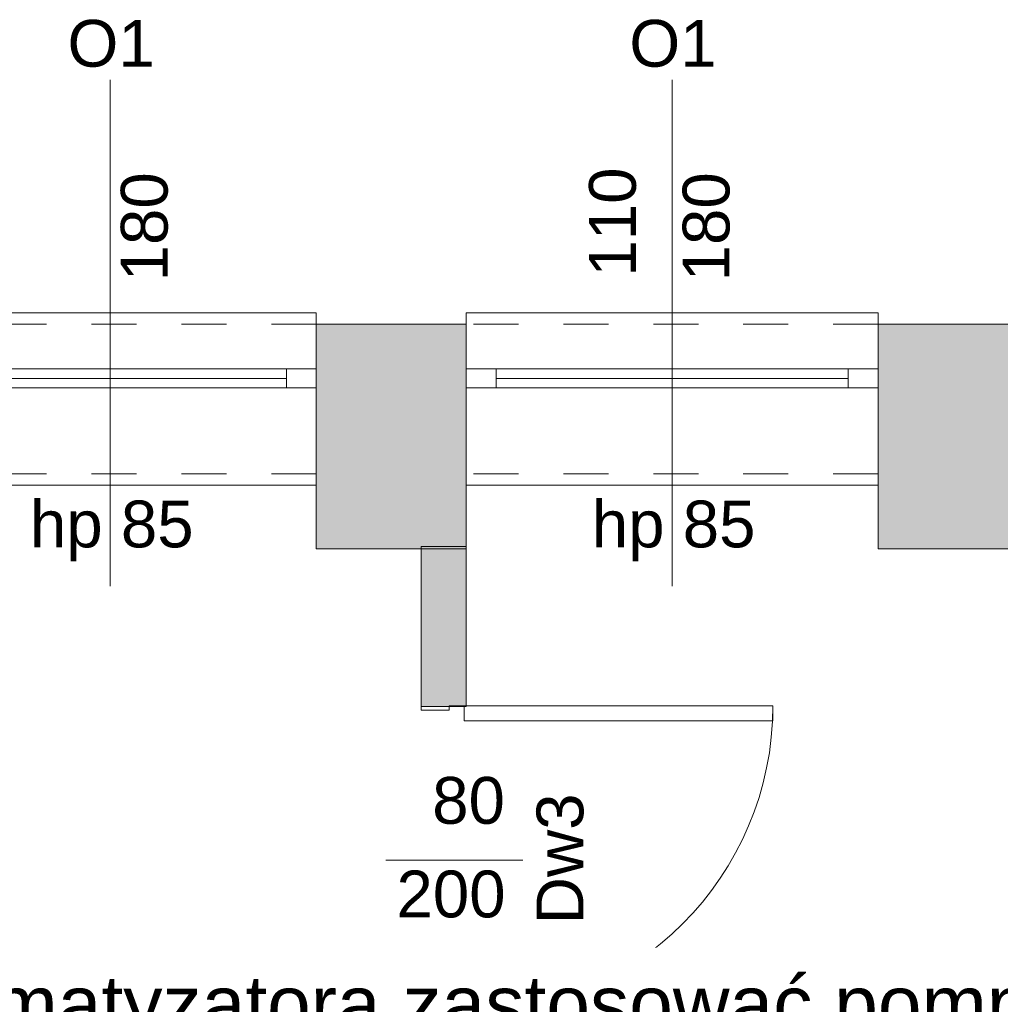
# Model space of a CAD drawing. Header units: millimetres. Extents: x 922208 to 1069538, y -182208 to -99877.
# Tile 99 of 256: x 978895 to 981513, y -162192 to -159563. Entities that reach past the tile are written whole.
import ezdxf
from ezdxf import colors
from ezdxf.entities.mleader import LeaderData, LeaderLine
from ezdxf.math import Vec2, Vec3

# ---------------------------------------------------------------- set-up
doc = ezdxf.new("R2010")
doc.units = ezdxf.units.MM
doc.header["$MEASUREMENT"] = 0
doc.linetypes.add('HIDDEN', pattern=[20, 10, -10])
doc.linetypes.add('Przerywana', pattern=[240, 120, -120])
for name, color, linetype, lineweight in [('IS_KLIM Opis_Średnice', 7, 'Continuous', 9), ('IS_POWRÓT', 5, 'HIDDEN', 30), ('Nowe_220-A Ściany_Nr_pióra__19', 255, 'Continuous', 0), ('Nowe_220-A Ściany_Nr_pióra__23', 7, 'Continuous', 15), ('Nowe_220-A Ściany_Nr_pióra__27', 7, 'Continuous', 25), ('Nowe_220-A Ściany_Nr_pióra__3', 7, 'Continuous', 13), ('Nowe_220-A Ściany_Nr_pióra__7', 7, 'Continuous', 13)]:
    doc.layers.add(name, color=color, linetype=linetype, lineweight=lineweight)
doc.layers.add('Nowe_220-A Ściany_Nr_pióra__45', color=7, linetype='Continuous', lineweight=15, true_color=0x40a5ff)
doc.styles.add('STYL_AUTOMATYCZNY_1', font='arial.ttf')

# ---------------------------------------------------------------- blocks, each defined once
blk = doc.blocks.new('parter01')
at = {"layer": 'Nowe_220-A Ściany_Nr_pióra__19', "linetype": 'Continuous', "lineweight": 0}
for points in [[(979686.55084, -100690.0208), (979686.55084, -101090.02068), (980086.55072, -101090.02068), (980086.55072, -100690.0208)], [(981186.55061, -100690.0208), (981186.55061, -101090.02068), (981586.55075, -101090.02068), (981586.55075, -100690.0208)], [(979686.55073, -101090.02068), (979686.55073, -101290.02068), (980086.55073, -101290.02068), (980086.55073, -101090.02068)], [(981186.55073, -101090.02068), (981186.55073, -101290.02068), (981586.55073, -101290.02068), (981586.55073, -101090.02068)], [(980086.55073, -101284.46378), (979966.55073, -101284.46378), (979966.55073, -101711.3101), (980086.55073, -101711.3101)]]:
    blk.add_hatch(color=255, dxfattribs=at).paths.add_polyline_path(points)
at = {"layer": 'Nowe_220-A Ściany_Nr_pióra__23', "color": 7, "linetype": 'Continuous', "lineweight": 0}
for p, q in [((979606.55073, -100860.02068), (979606.55073, -100810.02068)), ((979606.55073, -100810.02068), (979686.55073, -100810.02068)), ((980086.55073, -100810.02068), (980166.55073, -100810.02068)), ((980166.55073, -100810.02068), (980166.55073, -100860.02068)), ((981106.55073, -100860.02068), (981106.55073, -100810.02068)), ((981106.55073, -100810.02068), (981186.55073, -100810.02068)), ((979686.55073, -100860.02068), (979606.55073, -100860.02068)), ((980166.55073, -100860.02068), (980086.55073, -100860.02068)), ((981186.55073, -100860.02068), (981106.55073, -100860.02068)), ((979966.55073, -101711.31009), (980081.55073, -101711.31009)), ((979966.55073, -101721.31009), (979966.55073, -101711.31009)), ((980081.55073, -101709.31009), (980041.55073, -101709.31009)), ((980041.55073, -101709.31009), (980041.55073, -101721.31009)), ((980081.55073, -101711.31009), (980081.55073, -101709.31009)), ((980041.55073, -101721.31009), (979966.55073, -101721.31009))]:
    blk.add_line(p, q, dxfattribs=at)
at = {"layer": 'Nowe_220-A Ściany_Nr_pióra__27', "color": 7, "linetype": 'Continuous', "lineweight": 0}
for p, q in [((979686.55073, -100690.02068), (979686.55073, -100810.02068)), ((979686.55073, -100690.02068), (979686.55073, -100810.02068)), ((980086.55073, -100690.02068), (980086.55073, -100810.02068)), ((980086.55073, -100690.02068), (980086.55073, -100810.02068)), ((981186.55073, -100690.02068), (981186.55073, -100810.02068)), ((981186.55073, -100690.02068), (981186.55073, -100810.02068)), ((979686.55073, -100810.02068), (979686.55073, -100860.02068)), ((979686.55073, -100810.02068), (979686.55073, -100860.02068)), ((979686.55073, -100810.02068), (979686.55073, -100860.02068)), ((980086.55073, -100810.02068), (980086.55073, -100860.02068)), ((980086.55073, -100810.02068), (980086.55073, -100860.02068)), ((980086.55073, -100810.02068), (980086.55073, -100860.02068)), ((981186.55073, -100810.02068), (981186.55073, -100860.02068)), ((981186.55073, -100810.02068), (981186.55073, -100860.02068)), ((981186.55073, -100810.02068), (981186.55073, -100860.02068)), ((979686.55073, -100860.02068), (979686.55073, -101090.02068)), ((979686.55073, -100860.02068), (979686.55073, -101090.02068)), ((980086.55073, -100860.02068), (980086.55073, -101090.02068)), ((980086.55073, -100860.02068), (980086.55073, -101090.02068)), ((981186.55073, -100860.02068), (981186.55073, -101090.02068)), ((981186.55073, -100860.02068), (981186.55073, -101090.02068)), ((979966.55073, -101711.31009), (980081.55073, -101711.31009)), ((979966.55073, -101711.31009), (980081.55073, -101711.31009)), ((979966.55073, -101711.31009), (980081.55073, -101711.31009)), ((980081.55073, -101711.31009), (980086.55073, -101711.31009)), ((980081.55073, -101711.31009), (980086.55073, -101711.31009))]:
    blk.add_line(p, q, dxfattribs=at)
for points in [[(980086.55073, -100690.02068), (979686.55073, -100690.02068)], [(981586.55073, -100690.02068), (981186.55073, -100690.02068)], [(979686.55073, -101090.02068), (979686.55073, -101290.02068)], [(980086.55073, -101290.02068), (980086.55073, -101090.02068)], [(981186.55073, -101090.02068), (981186.55073, -101290.02068)], [(979686.55073, -101290.02068), (980086.55073, -101290.02068)], [(980086.55073, -101284.46378), (979966.55073, -101284.46378)], [(979966.55073, -101284.46378), (979966.55073, -101711.3101)], [(980086.55073, -101711.3101), (980086.55073, -101284.46378)], [(981186.55073, -101290.02068), (981586.55073, -101290.02068)]]:
    blk.add_lwpolyline(points, dxfattribs=at)
at = {"layer": 'Nowe_220-A Ściany_Nr_pióra__3', "color": 7, "linetype": 'Continuous', "lineweight": 0}
for p, q in [((979686.55073, -100660.02068), (978586.55073, -100660.02068)), ((979686.55073, -100690.02068), (979686.55073, -100660.02068)), ((981186.55073, -100660.02068), (980086.55073, -100660.02068)), ((980086.55073, -100660.02068), (980086.55073, -100690.02068)), ((981186.55073, -100690.02068), (981186.55073, -100660.02068)), ((978666.55073, -100810.02068), (979606.55073, -100810.02068)), ((980166.55073, -100810.02068), (981106.55073, -100810.02068)), ((979606.55073, -100835.02068), (978666.55073, -100835.02068)), ((981106.55073, -100835.02068), (980166.55073, -100835.02068)), ((979606.55073, -100860.02068), (978666.55073, -100860.02068)), ((981106.55073, -100860.02068), (980166.55073, -100860.02068)), ((979686.55073, -101090.02068), (979686.55073, -101120.02068)), ((980086.55073, -101120.02068), (980086.55073, -101090.02068)), ((981186.55073, -101090.02068), (981186.55073, -101120.02068)), ((979686.55073, -101120.02068), (978586.55073, -101120.02068)), ((981186.55073, -101120.02068), (980086.55073, -101120.02068)), ((980905.55073, -101709.31009), (980081.55073, -101709.31009)), ((980081.55073, -101709.31009), (980081.55073, -101749.31009)), ((980905.55073, -101749.31009), (980905.55073, -101709.31009)), ((980081.55073, -101749.31009), (980905.55073, -101749.31009))]:
    blk.add_line(p, q, dxfattribs=at)
at = {"layer": 'Nowe_220-A Ściany_Nr_pióra__3', "color": 7, "linetype": 'Przerywana', "lineweight": 0}
for p, q in [((979686.55073, -100690.02068), (978586.55073, -100690.02068)), ((981186.55073, -100690.02068), (980086.55073, -100690.02068)), ((979686.55073, -101090.02068), (978586.55073, -101090.02068)), ((981186.55073, -101090.02068), (980086.55073, -101090.02068))]:
    blk.add_line(p, q, dxfattribs=at)
at = {"layer": 'Nowe_220-A Ściany_Nr_pióra__3', "color": 7, "linetype": 'Continuous', "lineweight": 0}
blk.add_arc((980081.55073, -101709.31009), 824, 270, 0, dxfattribs=at)
at = {"layer": 'Nowe_220-A Ściany_Nr_pióra__45', "color": 161, "linetype": 'Continuous', "lineweight": 0, "true_color": 0x40a5ff}
for p, q in [((979136.55073, -100038.23497), (979136.55073, -101390.02068)), ((980636.55073, -100038.23497), (980636.55073, -101390.02068)), ((980238.33645, -102121.31009), (979871.95016, -102121.31009))]:
    blk.add_line(p, q, dxfattribs=at)
at = {"layer": 'Nowe_220-A Ściany_Nr_pióra__7', "color": 7, "linetype": 'Continuous', "lineweight": 0, "char_height": 125, "attachment_point": 7, "style": 'STYL_AUTOMATYCZNY_1'}
for s, insert in [('\\A1;{\\pql;\\pt0;\\fArial|b0|i0|c238|p0;\\W1.000000;O1\\fArial|b0|i0|c238|p0;\\W1.000000;\\fArial|b0|i0|c238|p0;\\W1.000000;\\fArial|b0|i0|c238|p0;\\W1.000000;}', (979022.20898, -100004.61289)), ('\\A1;{\\pql;\\pt0;\\fArial|b0|i0|c238|p0;\\W1.000000;O1\\fArial|b0|i0|c238|p0;\\W1.000000;\\fArial|b0|i0|c238|p0;\\W1.000000;\\fArial|b0|i0|c238|p0;\\W1.000000;}', (980522.20898, -100004.61289)), ('\\A1;{\\pql;\\pt0;\\fArial|b0|i0|c238|p0;\\W1.000000;hp 85\\fArial|b0|i0|c238|p0;\\W1.000000;\\A1{\\H.66x;\\S^  ;}\\fArial|b0|i0|c238|p0;\\W1.000000;\\fArial|b0|i0|c238|p0;\\W1.000000;}', (978922.05573, -101324.08834)), ('\\A1;{\\pql;\\pt0;\\fArial|b0|i0|c238|p0;\\W1.000000;hp 85\\fArial|b0|i0|c238|p0;\\W1.000000;\\A1{\\H.66x;\\S^  ;}\\fArial|b0|i0|c238|p0;\\W1.000000;\\fArial|b0|i0|c238|p0;\\W1.000000;}', (980422.05573, -101324.08834)), ('\\A1;{\\pql;\\pt0;\\fArial|b0|i0|c238|p0;\\W1.000000;80\\fArial|b0|i0|c238|p0;\\W1.000000;\\A1{\\H.66x;\\S^  ;}\\fArial|b0|i0|c238|p0;\\W1.000000;\\fArial|b0|i0|c238|p0;\\W1.000000;}', (979995.86973, -102060.9023)), ('\\A1;{\\pql;\\pt0;\\fArial|b0|i0|c238|p0;\\W1.000000;200\\fArial|b0|i0|c238|p0;\\W1.000000;\\A1{\\H.66x;\\S^  ;}\\fArial|b0|i0|c238|p0;\\W1.000000;\\fArial|b0|i0|c238|p0;\\W1.000000;}', (979900.52923, -102310.9023))]:
    blk.add_mtext(s, dxfattribs=dict(at, insert=insert))
at = {"layer": 'Nowe_220-A Ściany_Nr_pióra__7', "color": 7, "linetype": 'Continuous', "lineweight": 0, "char_height": 125, "attachment_point": 7, "rotation": 90, "style": 'STYL_AUTOMATYCZNY_1'}
for s, insert in [('\\A1;{\\pql;\\pt0;\\fArial|b0|i0|c238|p0;\\W1.000000;110\\fArial|b0|i0|c238|p0;\\W1.000000;\\A1{\\H.66x;\\S^  ;}\\fArial|b0|i0|c238|p0;\\W1.000000;\\fArial|b0|i0|c238|p0;\\W1.000000;}', (980576.14293, -100563.31868)), ('\\A1;{\\pql;\\pt0;\\fArial|b0|i0|c238|p0;\\W1.000000;180\\fArial|b0|i0|c238|p0;\\W1.000000;\\A1{\\H.66x;\\S^  ;}\\fArial|b0|i0|c238|p0;\\W1.000000;\\fArial|b0|i0|c238|p0;\\W1.000000;}', (979326.14293, -100576.04218)), ('\\A1;{\\pql;\\pt0;\\fArial|b0|i0|c238|p0;\\W1.000000;180\\fArial|b0|i0|c238|p0;\\W1.000000;\\A1{\\H.66x;\\S^  ;}\\fArial|b0|i0|c238|p0;\\W1.000000;\\fArial|b0|i0|c238|p0;\\W1.000000;}', (980826.14293, -100576.04218)), ('\\A1;{\\pql;\\pt0;\\fArial|b0|i0|c238|p0;\\W1.000000;Dw3\\fArial|b0|i0|c238|p0;\\W1.000000;\\fArial|b0|i0|c238|p0;\\W1.000000;\\fArial|b0|i0|c238|p0;\\W1.000000;}', (980401.22664, -102292.78059))]:
    blk.add_mtext(s, dxfattribs=dict(at, insert=insert))

msp = doc.modelspace()

# ---------------------------------------------------------------- block references
at = {"layer": 'IS_POWRÓT', "color": 27, "linetype": 'ByBlock', "lineweight": 30}
msp.add_blockref('parter01', (0, -59685.2), dxfattribs=at)

# ---------------------------------------------------------------- next in the draw order: leaders
at = {"layer": 'IS_KLIM Opis_Średnice', "ltscale": 30}
ml = msp.add_multileader_mtext('Standard', dxfattribs=at)
ml.set_content('{\\fArial|b0|i0|c238|p0;\\C7;Odprowadzenie skroplin (przewód tłoczny) od klimatyzatora zastosować pompkę skroplin. W związku z brakiiem w pobliżu istenijącego pionu kanalizacyji sanitarnej skropliny z klimatyzacji zaleca się odprowadzić na zewnątrz budynku. W tym celu należy zamontować rurę odpływową, która skieruje wodę do rynny lub specjalnego zbiornika. Należy pamiętać o regularnym opróżnianiu zbiornika, aby zapobiec jego przepełnieniu. Ustalić bezpośrednio z Inwestrem podczas  robót budowlanych.  }', color=256)
ml.set_leader_properties()
ml.build(insert=Vec2(0, 0))
ml.multileader.update_dxf_attribs({"text_left_attachment_type": 6, "text_right_attachment_type": 6, "dogleg_length": 0.36})
ctx = ml.context
ctx.base_point, ctx.char_height, ctx.plane_origin, ctx.plane_y_axis = Vec3(974324.6, -162309.3), 150, Vec3(1001492.7, -152860.8), Vec3(0, -1)
ctx.left_attachment, ctx.right_attachment = 6, 6
notes = []
notes.append((ctx, [(0, (1, 1, 0), (982628, -162309.3), (-1, 0), 0.36, [(1, [(982965.1, -161006.5), (986115.7, -160976.5)], 256, [])])]))
ctx.mtext.insert, ctx.mtext.width, ctx.mtext.flow_direction = Vec3(974326.6, -162115.2), 8371.204, 5
ctx.mtext.has_bg_fill, ctx.mtext.bg_color, ctx.mtext.bg_scale_factor, ctx.mtext.bg_transparency, ctx.mtext.use_window_bg_color = 1, -939524096, 1.5, 0, 1
for ctx, leaders in notes:
    for number, flags, end, landing, length, lines in leaders:
        leader = LeaderData()
        leader.index, (leader.has_last_leader_line, leader.has_dogleg_vector, leader.attachment_direction) = number, flags
        leader.last_leader_point, leader.dogleg_vector, leader.dogleg_length = Vec3(end), Vec3(landing), length
        for number, points, colour, breaks in lines:
            line = LeaderLine()
            line.index, line.vertices, line.color, line.breaks = number, Vec3.list(points), colors.encode_raw_color(colour), breaks
            leader.lines.append(line)
        ctx.leaders.append(leader)

doc.saveas('drawing.dxf')
